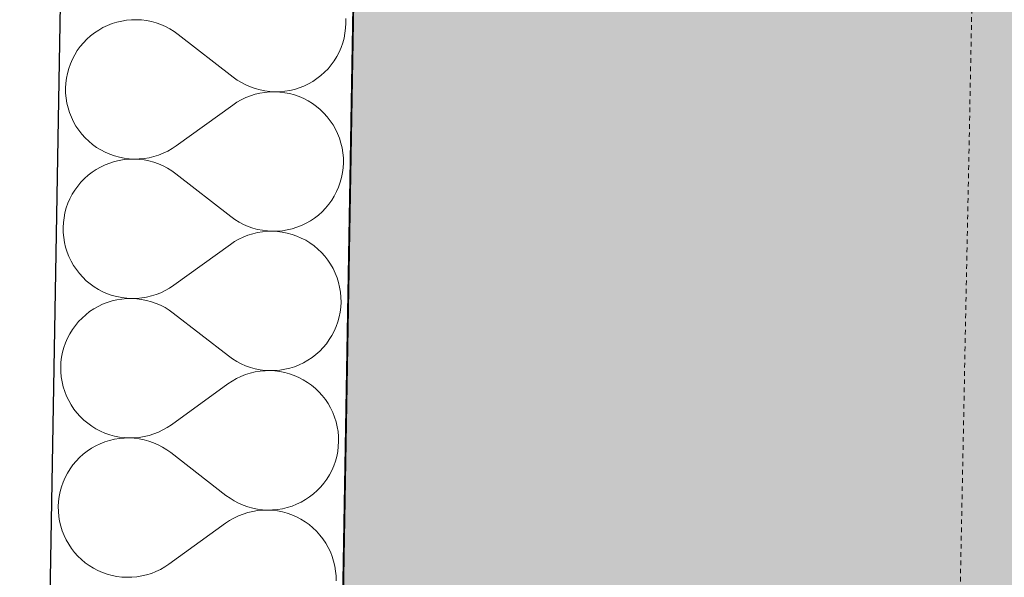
# Model space of a CAD drawing. Header units: millimetres. Extents: x -25972 to 4516, y -2839 to 20217.
# Tile 39 of 114: x -20521 to -19983, y 8244 to 8548. Entities that reach past the tile are written whole.
import ezdxf

# ---------------------------------------------------------------- set-up
doc = ezdxf.new("R2010")
doc.units = ezdxf.units.MM
doc.header["$MEASUREMENT"] = 0
doc.linetypes.add('Wipeout_Contour', pattern=[1000, 0, -1000])
doc.linetypes.add('Čárkovaná M', pattern=[4.5, 2.5, -2])
for name, color, linetype in [('7._POHLED ZÁPADNÍ_1_3D prvky fasada nove', 7, 'Continuous'), ('7._POHLED ZÁPADNÍ_1_Konstrukce - nosné', 7, 'Continuous'), ('7._POHLED ZÁPADNÍ_1_Nové_Konstrukce - nosné', 7, 'Continuous'), ('7._POHLED ZÁPADNÍ_1_Nové_Výplně – Řezové', 7, 'Continuous'), ('7._POHLED ZÁPADNÍ_1_TZB - voda', 7, 'Continuous'), ('7._POHLED ZÁPADNÍ_1_Výplně – Řezové', 7, 'Continuous')]:
    doc.layers.add(name, color=color, linetype=linetype)

# ---------------------------------------------------------------- blocks, each defined once
blk = doc.blocks.new('*X32', base_point=(-26739.77, -6860.77))
at = {"layer": '7._POHLED ZÁPADNÍ_1_Nové_Výplně – Řezové', "color": 21, "linetype": 'Continuous', "lineweight": 20, "true_color": 0xffaaaa}
for p, q in [((-20467.85, 8547.03), (-20470.44, 8546.22)), ((-20465.2, 8547.65), (-20467.85, 8547.03)), ((-20462.51, 8548.09), (-20465.2, 8547.65)), ((-20459.8, 8548.33), (-20462.51, 8548.09)), ((-20457.08, 8548.38), (-20459.8, 8548.33)), ((-20454.37, 8548.23), (-20457.08, 8548.38)), ((-20451.67, 8547.89), (-20454.37, 8548.23)), ((-20449, 8547.36), (-20451.67, 8547.89)), ((-20446.38, 8546.64), (-20449, 8547.36)), ((-20443.81, 8545.74), (-20446.38, 8546.64)), ((-20342.84, 8546.39), (-20342.89, 8549.11)), ((-20480.06, 8541.19), (-20482.2, 8539.52)), ((-20477.79, 8542.7), (-20480.06, 8541.19)), ((-20475.43, 8544.05), (-20477.79, 8542.7)), ((-20472.97, 8545.22), (-20475.43, 8544.05)), ((-20470.44, 8546.22), (-20472.97, 8545.22)), ((-20441.32, 8544.65), (-20443.81, 8545.74)), ((-20438.91, 8543.39), (-20441.32, 8544.65)), ((-20436.59, 8541.96), (-20438.91, 8543.39)), ((-20434.39, 8540.36), (-20436.59, 8541.96)), ((-20343.32, 8540.97), (-20342.98, 8543.67)), ((-20342.98, 8543.67), (-20342.84, 8546.39)), ((-20484.23, 8537.7), (-20486.12, 8535.74)), ((-20482.2, 8539.52), (-20484.23, 8537.7)), ((-20404.31, 8516.98), (-20434.39, 8540.36)), ((-20344.57, 8535.68), (-20343.85, 8538.3)), ((-20343.85, 8538.3), (-20343.32, 8540.97)), ((-20489.45, 8531.45), (-20490.88, 8529.13)), ((-20487.86, 8533.66), (-20489.45, 8531.45)), ((-20486.12, 8535.74), (-20487.86, 8533.66)), ((-20347.82, 8528.21), (-20346.56, 8530.62)), ((-20346.56, 8530.62), (-20345.48, 8533.11)), ((-20345.48, 8533.11), (-20344.57, 8535.68)), ((-20492.14, 8526.72), (-20493.23, 8524.23)), ((-20490.88, 8529.13), (-20492.14, 8526.72)), ((-20350.84, 8523.69), (-20349.25, 8525.89)), ((-20349.25, 8525.89), (-20347.82, 8528.21)), ((-20494.13, 8521.66), (-20494.85, 8519.04)), ((-20493.23, 8524.23), (-20494.13, 8521.66)), ((-20356.5, 8517.82), (-20354.47, 8519.64)), ((-20354.47, 8519.64), (-20352.59, 8521.6)), ((-20352.59, 8521.6), (-20350.84, 8523.69)), ((-20495.38, 8516.37), (-20495.72, 8513.67)), ((-20494.85, 8519.04), (-20495.38, 8516.37)), ((-20404.31, 8516.98), (-20402.11, 8515.39)), ((-20402.11, 8515.39), (-20399.79, 8513.96)), ((-20363.27, 8513.3), (-20360.91, 8514.64)), ((-20360.91, 8514.64), (-20358.65, 8516.15)), ((-20358.65, 8516.15), (-20356.5, 8517.82)), ((-20495.72, 8513.67), (-20495.86, 8510.95)), ((-20495.86, 8510.95), (-20495.81, 8508.23)), ((-20399.79, 8513.96), (-20397.38, 8512.69)), ((-20397.38, 8512.69), (-20394.89, 8511.61)), ((-20394.89, 8511.61), (-20392.33, 8510.7)), ((-20392.33, 8510.7), (-20389.7, 8509.98)), ((-20389.7, 8509.98), (-20387.03, 8509.45)), ((-20384.34, 8508.91), (-20387.05, 8508.67)), ((-20387.03, 8509.45), (-20384.33, 8509.11)), ((-20381.62, 8508.96), (-20384.34, 8508.91)), ((-20384.33, 8509.11), (-20381.62, 8508.96)), ((-20381.62, 8508.96), (-20378.9, 8509.01)), ((-20378.9, 8508.82), (-20381.62, 8508.96)), ((-20378.9, 8509.01), (-20376.19, 8509.25)), ((-20376.19, 8509.25), (-20373.5, 8509.69)), ((-20373.5, 8509.69), (-20370.85, 8510.31)), ((-20370.85, 8510.31), (-20368.26, 8511.13)), ((-20368.26, 8511.13), (-20365.73, 8512.12)), ((-20365.73, 8512.12), (-20363.27, 8513.3)), ((-20495.81, 8508.23), (-20495.57, 8505.52)), ((-20495.57, 8505.52), (-20495.13, 8502.84)), ((-20399.96, 8504.61), (-20402.32, 8503.26)), ((-20397.5, 8505.78), (-20399.96, 8504.61)), ((-20394.97, 8506.78), (-20397.5, 8505.78)), ((-20392.38, 8507.6), (-20394.97, 8506.78)), ((-20389.73, 8508.23), (-20392.38, 8507.6)), ((-20387.05, 8508.67), (-20389.73, 8508.23)), ((-20376.2, 8508.48), (-20378.9, 8508.82)), ((-20373.53, 8507.96), (-20376.2, 8508.48)), ((-20370.91, 8507.24), (-20373.53, 8507.96)), ((-20368.34, 8506.34), (-20370.91, 8507.24)), ((-20365.85, 8505.25), (-20368.34, 8506.34)), ((-20363.43, 8503.99), (-20365.85, 8505.25)), ((-20361.12, 8502.57), (-20363.43, 8503.99)), ((-20495.13, 8502.84), (-20494.5, 8500.19)), ((-20494.5, 8500.19), (-20493.69, 8497.6)), ((-20404.58, 8501.74), (-20435.45, 8479.42)), ((-20402.32, 8503.26), (-20404.58, 8501.74)), ((-20358.91, 8500.98), (-20361.12, 8502.57)), ((-20356.82, 8499.23), (-20358.91, 8500.98)), ((-20354.86, 8497.35), (-20356.82, 8499.23)), ((-20493.69, 8497.6), (-20492.69, 8495.07)), ((-20492.69, 8495.07), (-20491.52, 8492.61)), ((-20353.04, 8495.32), (-20354.86, 8497.35)), ((-20351.37, 8493.18), (-20353.04, 8495.32)), ((-20349.86, 8490.91), (-20351.37, 8493.18)), ((-20491.52, 8492.61), (-20490.17, 8490.25)), ((-20490.17, 8490.25), (-20488.66, 8487.99)), ((-20488.66, 8487.99), (-20486.99, 8485.84)), ((-20348.51, 8488.55), (-20349.86, 8490.91)), ((-20347.34, 8486.1), (-20348.51, 8488.55)), ((-20486.99, 8485.84), (-20485.17, 8483.82)), ((-20485.17, 8483.82), (-20483.21, 8481.93)), ((-20346.34, 8483.57), (-20347.34, 8486.1)), ((-20345.53, 8480.97), (-20346.34, 8483.57)), ((-20483.21, 8481.93), (-20481.12, 8480.19)), ((-20481.12, 8480.19), (-20478.91, 8478.6)), ((-20478.91, 8478.6), (-20476.6, 8477.17)), ((-20476.6, 8477.17), (-20474.18, 8475.91)), ((-20440.07, 8476.56), (-20437.71, 8477.91)), ((-20437.71, 8477.91), (-20435.45, 8479.42)), ((-20344.9, 8478.32), (-20345.53, 8480.97)), ((-20344.46, 8475.64), (-20344.9, 8478.32)), ((-20474.18, 8475.91), (-20471.69, 8474.83)), ((-20471.69, 8474.83), (-20469.12, 8473.93)), ((-20466.53, 8471.48), (-20469.18, 8470.85)), ((-20469.12, 8473.93), (-20466.5, 8473.21)), ((-20463.84, 8471.91), (-20466.53, 8471.48)), ((-20466.5, 8473.21), (-20463.83, 8472.68)), ((-20461.13, 8472.15), (-20463.84, 8471.91)), ((-20463.83, 8472.68), (-20461.13, 8472.34)), ((-20461.13, 8472.34), (-20458.41, 8472.2)), ((-20458.41, 8472.2), (-20461.13, 8472.15)), ((-20458.41, 8472.2), (-20455.69, 8472.25)), ((-20455.7, 8472.05), (-20458.41, 8472.2)), ((-20453, 8471.71), (-20455.7, 8472.05)), ((-20455.69, 8472.25), (-20452.98, 8472.5)), ((-20450.33, 8471.18), (-20453, 8471.71)), ((-20452.98, 8472.5), (-20450.3, 8472.94)), ((-20450.3, 8472.94), (-20447.65, 8473.56)), ((-20447.65, 8473.56), (-20445.06, 8474.38)), ((-20445.06, 8474.38), (-20442.53, 8475.38)), ((-20442.53, 8475.38), (-20440.07, 8476.56)), ((-20344.22, 8472.93), (-20344.46, 8475.64)), ((-20344.17, 8470.21), (-20344.22, 8472.93)), ((-20479.12, 8466.52), (-20481.38, 8465.01)), ((-20476.76, 8467.87), (-20479.12, 8466.52)), ((-20474.3, 8469.04), (-20476.76, 8467.87)), ((-20471.77, 8470.04), (-20474.3, 8469.04)), ((-20469.18, 8470.85), (-20471.77, 8470.04)), ((-20447.7, 8470.46), (-20450.33, 8471.18)), ((-20445.14, 8469.56), (-20447.7, 8470.46)), ((-20442.65, 8468.47), (-20445.14, 8469.56)), ((-20440.24, 8467.21), (-20442.65, 8468.47)), ((-20437.92, 8465.78), (-20440.24, 8467.21)), ((-20344.65, 8464.79), (-20344.31, 8467.49)), ((-20344.31, 8467.49), (-20344.17, 8470.21)), ((-20485.56, 8461.52), (-20487.44, 8459.56)), ((-20483.53, 8463.34), (-20485.56, 8461.52)), ((-20481.38, 8465.01), (-20483.53, 8463.34)), ((-20435.72, 8464.18), (-20437.92, 8465.78)), ((-20405.64, 8440.8), (-20435.72, 8464.18)), ((-20345.9, 8459.5), (-20345.18, 8462.12)), ((-20345.18, 8462.12), (-20344.65, 8464.79)), ((-20490.78, 8455.27), (-20492.21, 8452.96)), ((-20489.19, 8457.48), (-20490.78, 8455.27)), ((-20487.44, 8459.56), (-20489.19, 8457.48)), ((-20347.89, 8454.44), (-20346.8, 8456.93)), ((-20346.8, 8456.93), (-20345.9, 8459.5)), ((-20493.47, 8450.54), (-20494.55, 8448.05)), ((-20492.21, 8452.96), (-20493.47, 8450.54)), ((-20350.58, 8449.71), (-20349.15, 8452.03)), ((-20349.15, 8452.03), (-20347.89, 8454.44)), ((-20495.46, 8445.48), (-20496.18, 8442.86)), ((-20494.55, 8448.05), (-20495.46, 8445.48)), ((-20355.8, 8443.46), (-20353.91, 8445.42)), ((-20353.91, 8445.42), (-20352.17, 8447.51)), ((-20352.17, 8447.51), (-20350.58, 8449.71)), ((-20496.71, 8440.19), (-20497.05, 8437.49)), ((-20496.18, 8442.86), (-20496.71, 8440.19)), ((-20405.64, 8440.8), (-20403.44, 8439.21)), ((-20403.44, 8439.21), (-20401.12, 8437.78)), ((-20362.24, 8438.46), (-20359.97, 8439.97)), ((-20359.97, 8439.97), (-20357.83, 8441.64)), ((-20357.83, 8441.64), (-20355.8, 8443.46)), ((-20497.05, 8437.49), (-20497.19, 8434.78)), ((-20497.19, 8434.78), (-20497.14, 8432.06)), ((-20401.12, 8437.78), (-20398.71, 8436.51)), ((-20398.71, 8436.51), (-20396.22, 8435.43)), ((-20396.22, 8435.43), (-20393.65, 8434.52)), ((-20393.65, 8434.52), (-20391.03, 8433.8)), ((-20391.03, 8433.8), (-20388.36, 8433.27)), ((-20374.83, 8433.51), (-20372.18, 8434.13)), ((-20372.18, 8434.13), (-20369.59, 8434.95)), ((-20369.59, 8434.95), (-20367.05, 8435.94)), ((-20367.05, 8435.94), (-20364.6, 8437.12)), ((-20364.6, 8437.12), (-20362.24, 8438.46)), ((-20497.14, 8432.06), (-20496.9, 8429.35)), ((-20496.9, 8429.35), (-20496.46, 8426.66)), ((-20401.29, 8428.43), (-20403.65, 8427.08)), ((-20398.83, 8429.6), (-20401.29, 8428.43)), ((-20396.3, 8430.6), (-20398.83, 8429.6)), ((-20393.71, 8431.42), (-20396.3, 8430.6)), ((-20391.06, 8432.05), (-20393.71, 8431.42)), ((-20388.38, 8432.49), (-20391.06, 8432.05)), ((-20385.67, 8432.73), (-20388.38, 8432.49)), ((-20388.36, 8433.27), (-20385.66, 8432.93)), ((-20382.95, 8432.78), (-20385.67, 8432.73)), ((-20385.66, 8432.93), (-20382.95, 8432.78)), ((-20382.95, 8432.78), (-20380.23, 8432.83)), ((-20380.23, 8432.64), (-20382.95, 8432.78)), ((-20380.23, 8432.83), (-20377.52, 8433.07)), ((-20377.53, 8432.3), (-20380.23, 8432.64)), ((-20374.86, 8431.78), (-20377.53, 8432.3)), ((-20377.52, 8433.07), (-20374.83, 8433.51)), ((-20372.24, 8431.06), (-20374.86, 8431.78)), ((-20369.67, 8430.16), (-20372.24, 8431.06)), ((-20367.17, 8429.07), (-20369.67, 8430.16)), ((-20364.76, 8427.81), (-20367.17, 8429.07)), ((-20496.46, 8426.66), (-20495.83, 8424.01)), ((-20495.83, 8424.01), (-20495.02, 8421.42)), ((-20405.91, 8425.56), (-20436.78, 8403.24)), ((-20403.65, 8427.08), (-20405.91, 8425.56)), ((-20362.45, 8426.39), (-20364.76, 8427.81)), ((-20360.24, 8424.8), (-20362.45, 8426.39)), ((-20358.15, 8423.05), (-20360.24, 8424.8)), ((-20356.19, 8421.17), (-20358.15, 8423.05)), ((-20495.02, 8421.42), (-20494.02, 8418.89)), ((-20494.02, 8418.89), (-20492.85, 8416.43)), ((-20354.37, 8419.14), (-20356.19, 8421.17)), ((-20352.7, 8417), (-20354.37, 8419.14)), ((-20492.85, 8416.43), (-20491.5, 8414.07)), ((-20491.5, 8414.07), (-20489.98, 8411.81)), ((-20351.19, 8414.74), (-20352.7, 8417)), ((-20349.84, 8412.37), (-20351.19, 8414.74)), ((-20348.67, 8409.92), (-20349.84, 8412.37)), ((-20489.98, 8411.81), (-20488.31, 8409.66)), ((-20488.31, 8409.66), (-20486.49, 8407.64)), ((-20486.49, 8407.64), (-20484.54, 8405.75)), ((-20347.67, 8407.39), (-20348.67, 8409.92)), ((-20346.85, 8404.79), (-20347.67, 8407.39)), ((-20484.54, 8405.75), (-20482.45, 8404.01)), ((-20482.45, 8404.01), (-20480.24, 8402.42)), ((-20480.24, 8402.42), (-20477.92, 8400.99)), ((-20441.4, 8400.38), (-20439.04, 8401.73)), ((-20439.04, 8401.73), (-20436.78, 8403.24)), ((-20346.23, 8402.14), (-20346.85, 8404.79)), ((-20345.79, 8399.46), (-20346.23, 8402.14)), ((-20477.92, 8400.99), (-20475.51, 8399.73)), ((-20475.51, 8399.73), (-20473.02, 8398.65)), ((-20473.02, 8398.65), (-20470.45, 8397.75)), ((-20470.45, 8397.75), (-20467.83, 8397.03)), ((-20467.83, 8397.03), (-20465.16, 8396.5)), ((-20465.16, 8396.5), (-20462.46, 8396.16)), ((-20462.46, 8396.16), (-20459.74, 8396.02)), ((-20459.74, 8396.02), (-20462.46, 8395.97)), ((-20459.74, 8396.02), (-20457.02, 8396.07)), ((-20457.02, 8395.88), (-20459.74, 8396.02)), ((-20457.02, 8396.07), (-20454.31, 8396.32)), ((-20454.31, 8396.32), (-20451.63, 8396.76)), ((-20451.63, 8396.76), (-20448.98, 8397.39)), ((-20448.98, 8397.39), (-20446.38, 8398.2)), ((-20446.38, 8398.2), (-20443.85, 8399.2)), ((-20443.85, 8399.2), (-20441.4, 8400.38)), ((-20345.55, 8396.75), (-20345.79, 8399.46)), ((-20345.5, 8394.03), (-20345.55, 8396.75)), ((-20478.09, 8391.69), (-20480.45, 8390.34)), ((-20475.63, 8392.86), (-20478.09, 8391.69)), ((-20473.1, 8393.86), (-20475.63, 8392.86)), ((-20470.5, 8394.67), (-20473.1, 8393.86)), ((-20467.86, 8395.3), (-20470.5, 8394.67)), ((-20465.17, 8395.73), (-20467.86, 8395.3)), ((-20462.46, 8395.97), (-20465.17, 8395.73)), ((-20454.32, 8395.54), (-20457.02, 8395.88)), ((-20451.66, 8395), (-20454.32, 8395.54)), ((-20449.03, 8394.28), (-20451.66, 8395)), ((-20446.47, 8393.38), (-20449.03, 8394.28)), ((-20443.97, 8392.29), (-20446.47, 8393.38)), ((-20441.56, 8391.03), (-20443.97, 8392.29)), ((-20439.25, 8389.6), (-20441.56, 8391.03)), ((-20345.98, 8388.61), (-20345.64, 8391.31)), ((-20345.64, 8391.31), (-20345.5, 8394.03)), ((-20486.88, 8385.34), (-20488.77, 8383.39)), ((-20484.86, 8387.16), (-20486.88, 8385.34)), ((-20482.71, 8388.83), (-20484.86, 8387.16)), ((-20480.45, 8390.34), (-20482.71, 8388.83)), ((-20437.04, 8388.01), (-20439.25, 8389.6)), ((-20406.97, 8364.62), (-20437.04, 8388.01)), ((-20347.23, 8383.32), (-20346.51, 8385.95)), ((-20346.51, 8385.95), (-20345.98, 8388.61)), ((-20490.52, 8381.3), (-20492.11, 8379.09)), ((-20488.77, 8383.39), (-20490.52, 8381.3)), ((-20349.22, 8378.26), (-20348.13, 8380.76)), ((-20348.13, 8380.76), (-20347.23, 8383.32)), ((-20493.54, 8376.78), (-20494.8, 8374.37)), ((-20492.11, 8379.09), (-20493.54, 8376.78)), ((-20351.91, 8373.54), (-20350.48, 8375.85)), ((-20350.48, 8375.85), (-20349.22, 8378.26)), ((-20496.79, 8369.31), (-20497.51, 8366.68)), ((-20495.88, 8371.87), (-20496.79, 8369.31)), ((-20494.8, 8374.37), (-20495.88, 8371.87)), ((-20357.13, 8367.28), (-20355.24, 8369.24)), ((-20355.24, 8369.24), (-20353.5, 8371.33)), ((-20353.5, 8371.33), (-20351.91, 8373.54)), ((-20498.04, 8364.01), (-20498.37, 8361.31)), ((-20497.51, 8366.68), (-20498.04, 8364.01)), ((-20406.97, 8364.62), (-20404.76, 8363.03)), ((-20363.56, 8362.28), (-20361.3, 8363.8)), ((-20361.3, 8363.8), (-20359.15, 8365.46)), ((-20359.15, 8365.46), (-20357.13, 8367.28)), ((-20498.37, 8361.31), (-20498.52, 8358.6)), ((-20498.52, 8358.6), (-20498.47, 8355.88)), ((-20404.76, 8363.03), (-20402.45, 8361.6)), ((-20402.45, 8361.6), (-20400.04, 8360.34)), ((-20400.04, 8360.34), (-20397.55, 8359.25)), ((-20397.55, 8359.25), (-20394.98, 8358.34)), ((-20373.51, 8357.96), (-20370.91, 8358.77)), ((-20370.91, 8358.77), (-20368.38, 8359.76)), ((-20368.38, 8359.76), (-20365.93, 8360.94)), ((-20365.93, 8360.94), (-20363.56, 8362.28)), ((-20498.47, 8355.88), (-20498.22, 8353.17)), ((-20498.22, 8353.17), (-20497.79, 8350.48)), ((-20400.16, 8353.43), (-20402.61, 8352.25)), ((-20397.63, 8354.43), (-20400.16, 8353.43)), ((-20395.04, 8355.24), (-20397.63, 8354.43)), ((-20392.39, 8355.87), (-20395.04, 8355.24)), ((-20394.98, 8358.34), (-20392.36, 8357.62)), ((-20389.7, 8356.31), (-20392.39, 8355.87)), ((-20392.36, 8357.62), (-20389.69, 8357.09)), ((-20386.99, 8356.55), (-20389.7, 8356.31)), ((-20389.69, 8357.09), (-20386.99, 8356.75)), ((-20386.99, 8356.75), (-20384.27, 8356.6)), ((-20384.27, 8356.6), (-20386.99, 8356.55)), ((-20384.27, 8356.6), (-20381.55, 8356.65)), ((-20381.56, 8356.46), (-20384.27, 8356.6)), ((-20378.86, 8356.13), (-20381.56, 8356.46)), ((-20381.55, 8356.65), (-20378.84, 8356.89)), ((-20376.19, 8355.6), (-20378.86, 8356.13)), ((-20378.84, 8356.89), (-20376.16, 8357.33)), ((-20373.56, 8354.88), (-20376.19, 8355.6)), ((-20376.16, 8357.33), (-20373.51, 8357.96)), ((-20371, 8353.98), (-20373.56, 8354.88)), ((-20368.5, 8352.89), (-20371, 8353.98)), ((-20497.79, 8350.48), (-20497.16, 8347.83)), ((-20497.16, 8347.83), (-20496.35, 8345.24)), ((-20407.24, 8349.39), (-20438.11, 8327.06)), ((-20404.98, 8350.9), (-20407.24, 8349.39)), ((-20402.61, 8352.25), (-20404.98, 8350.9)), ((-20366.09, 8351.64), (-20368.5, 8352.89)), ((-20363.78, 8350.21), (-20366.09, 8351.64)), ((-20361.57, 8348.62), (-20363.78, 8350.21)), ((-20359.48, 8346.88), (-20361.57, 8348.62)), ((-20496.35, 8345.24), (-20495.35, 8342.71)), ((-20495.35, 8342.71), (-20494.17, 8340.25)), ((-20357.52, 8344.99), (-20359.48, 8346.88)), ((-20355.7, 8342.97), (-20357.52, 8344.99)), ((-20354.03, 8340.82), (-20355.7, 8342.97)), ((-20494.17, 8340.25), (-20492.83, 8337.89)), ((-20492.83, 8337.89), (-20491.31, 8335.63)), ((-20352.52, 8338.56), (-20354.03, 8340.82)), ((-20351.17, 8336.19), (-20352.52, 8338.56)), ((-20491.31, 8335.63), (-20489.64, 8333.48)), ((-20489.64, 8333.48), (-20487.82, 8331.46)), ((-20349.99, 8333.74), (-20351.17, 8336.19)), ((-20349, 8331.21), (-20349.99, 8333.74)), ((-20487.82, 8331.46), (-20485.86, 8329.57)), ((-20485.86, 8329.57), (-20483.78, 8327.83)), ((-20483.78, 8327.83), (-20481.57, 8326.24)), ((-20481.57, 8326.24), (-20479.25, 8324.81)), ((-20440.37, 8325.55), (-20438.11, 8327.06)), ((-20348.18, 8328.61), (-20349, 8331.21)), ((-20347.55, 8325.97), (-20348.18, 8328.61)), ((-20479.25, 8324.81), (-20476.84, 8323.55)), ((-20476.84, 8323.55), (-20474.34, 8322.47)), ((-20474.34, 8322.47), (-20471.78, 8321.57)), ((-20471.78, 8321.57), (-20469.15, 8320.85)), ((-20469.15, 8320.85), (-20466.48, 8320.32)), ((-20452.95, 8320.58), (-20450.31, 8321.21)), ((-20450.31, 8321.21), (-20447.71, 8322.02)), ((-20447.71, 8322.02), (-20445.18, 8323.02)), ((-20445.18, 8323.02), (-20442.73, 8324.2)), ((-20442.73, 8324.2), (-20440.37, 8325.55)), ((-20347.12, 8323.28), (-20347.55, 8325.97)), ((-20346.87, 8320.57), (-20347.12, 8323.28)), ((-20479.41, 8315.51), (-20481.78, 8314.16)), ((-20476.96, 8316.68), (-20479.41, 8315.51)), ((-20474.43, 8317.68), (-20476.96, 8316.68)), ((-20471.83, 8318.49), (-20474.43, 8317.68)), ((-20469.18, 8319.12), (-20471.83, 8318.49)), ((-20466.5, 8319.55), (-20469.18, 8319.12)), ((-20463.79, 8319.79), (-20466.5, 8319.55)), ((-20466.48, 8320.32), (-20463.79, 8319.99)), ((-20463.79, 8319.99), (-20461.07, 8319.84)), ((-20461.07, 8319.84), (-20463.79, 8319.79)), ((-20461.07, 8319.84), (-20458.35, 8319.89)), ((-20458.35, 8319.7), (-20461.07, 8319.84)), ((-20458.35, 8319.89), (-20455.64, 8320.14)), ((-20455.65, 8319.36), (-20458.35, 8319.7)), ((-20452.98, 8318.83), (-20455.65, 8319.36)), ((-20455.64, 8320.14), (-20452.95, 8320.58)), ((-20450.36, 8318.1), (-20452.98, 8318.83)), ((-20447.8, 8317.2), (-20450.36, 8318.1)), ((-20445.3, 8316.11), (-20447.8, 8317.2)), ((-20442.89, 8314.85), (-20445.3, 8316.11)), ((-20346.97, 8315.13), (-20346.82, 8317.85)), ((-20346.82, 8317.85), (-20346.87, 8320.57)), ((-20486.19, 8310.98), (-20488.21, 8309.17)), ((-20484.04, 8312.65), (-20486.19, 8310.98)), ((-20481.78, 8314.16), (-20484.04, 8312.65)), ((-20440.58, 8313.42), (-20442.89, 8314.85)), ((-20438.37, 8311.83), (-20440.58, 8313.42)), ((-20408.3, 8288.44), (-20438.37, 8311.83)), ((-20347.84, 8309.77), (-20347.31, 8312.43)), ((-20347.31, 8312.43), (-20346.97, 8315.13)), ((-20491.84, 8305.12), (-20493.44, 8302.91)), ((-20490.1, 8307.21), (-20491.84, 8305.12)), ((-20488.21, 8309.17), (-20490.1, 8307.21)), ((-20349.46, 8304.58), (-20348.56, 8307.14)), ((-20348.56, 8307.14), (-20347.84, 8309.77)), ((-20494.87, 8300.6), (-20496.13, 8298.19)), ((-20493.44, 8302.91), (-20494.87, 8300.6)), ((-20353.23, 8297.36), (-20351.81, 8299.67)), ((-20351.81, 8299.67), (-20350.55, 8302.08)), ((-20350.55, 8302.08), (-20349.46, 8304.58)), ((-20497.21, 8295.69), (-20498.11, 8293.13)), ((-20496.13, 8298.19), (-20497.21, 8295.69)), ((-20356.57, 8293.06), (-20354.83, 8295.15)), ((-20354.83, 8295.15), (-20353.23, 8297.36)), ((-20498.83, 8290.5), (-20499.36, 8287.83)), ((-20498.11, 8293.13), (-20498.83, 8290.5)), ((-20362.63, 8287.62), (-20360.48, 8289.29)), ((-20360.48, 8289.29), (-20358.46, 8291.1)), ((-20358.46, 8291.1), (-20356.57, 8293.06)), ((-20499.7, 8285.13), (-20499.85, 8282.42)), ((-20499.36, 8287.83), (-20499.7, 8285.13)), ((-20408.3, 8288.44), (-20406.09, 8286.85)), ((-20406.09, 8286.85), (-20403.78, 8285.42)), ((-20403.78, 8285.42), (-20401.37, 8284.16)), ((-20401.37, 8284.16), (-20398.87, 8283.07)), ((-20372.24, 8282.59), (-20369.71, 8283.58)), ((-20369.71, 8283.58), (-20367.26, 8284.76)), ((-20367.26, 8284.76), (-20364.89, 8286.11)), ((-20364.89, 8286.11), (-20362.63, 8287.62)), ((-20499.85, 8282.42), (-20499.8, 8279.7)), ((-20499.8, 8279.7), (-20499.55, 8276.99)), ((-20398.96, 8278.25), (-20401.49, 8277.25)), ((-20396.36, 8279.06), (-20398.96, 8278.25)), ((-20398.87, 8283.07), (-20396.31, 8282.16)), ((-20393.72, 8279.69), (-20396.36, 8279.06)), ((-20396.31, 8282.16), (-20393.69, 8281.44)), ((-20391.03, 8280.13), (-20393.72, 8279.69)), ((-20393.69, 8281.44), (-20391.02, 8280.91)), ((-20388.32, 8280.37), (-20391.03, 8280.13)), ((-20391.02, 8280.91), (-20388.32, 8280.57)), ((-20388.32, 8280.57), (-20385.6, 8280.43)), ((-20385.6, 8280.43), (-20388.32, 8280.37)), ((-20385.6, 8280.43), (-20382.88, 8280.47)), ((-20382.89, 8280.28), (-20385.6, 8280.43)), ((-20380.19, 8279.95), (-20382.89, 8280.28)), ((-20382.88, 8280.47), (-20380.17, 8280.72)), ((-20377.52, 8279.42), (-20380.19, 8279.95)), ((-20380.17, 8280.72), (-20377.49, 8281.15)), ((-20374.89, 8278.7), (-20377.52, 8279.42)), ((-20377.49, 8281.15), (-20374.84, 8281.78)), ((-20372.33, 8277.8), (-20374.89, 8278.7)), ((-20374.84, 8281.78), (-20372.24, 8282.59)), ((-20369.83, 8276.72), (-20372.33, 8277.8)), ((-20499.55, 8276.99), (-20499.12, 8274.3)), ((-20499.12, 8274.3), (-20498.49, 8271.66)), ((-20408.56, 8273.21), (-20439.43, 8250.88)), ((-20406.3, 8274.72), (-20408.56, 8273.21)), ((-20403.94, 8276.07), (-20406.3, 8274.72)), ((-20401.49, 8277.25), (-20403.94, 8276.07)), ((-20367.42, 8275.46), (-20369.83, 8276.72)), ((-20365.1, 8274.03), (-20367.42, 8275.46)), ((-20362.9, 8272.44), (-20365.1, 8274.03)), ((-20360.81, 8270.7), (-20362.9, 8272.44)), ((-20498.49, 8271.66), (-20497.67, 8269.06)), ((-20497.67, 8269.06), (-20496.68, 8266.53)), ((-20358.85, 8268.81), (-20360.81, 8270.7)), ((-20357.03, 8266.79), (-20358.85, 8268.81)), ((-20496.68, 8266.53), (-20495.5, 8264.08)), ((-20495.5, 8264.08), (-20494.15, 8261.71)), ((-20494.15, 8261.71), (-20492.64, 8259.45)), ((-20355.36, 8264.64), (-20357.03, 8266.79)), ((-20353.84, 8262.38), (-20355.36, 8264.64)), ((-20352.5, 8260.01), (-20353.84, 8262.38)), ((-20492.64, 8259.45), (-20490.97, 8257.3)), ((-20490.97, 8257.3), (-20489.15, 8255.28)), ((-20351.32, 8257.56), (-20352.5, 8260.01)), ((-20350.32, 8255.03), (-20351.32, 8257.56)), ((-20489.15, 8255.28), (-20487.19, 8253.39)), ((-20487.19, 8253.39), (-20485.1, 8251.65)), ((-20485.1, 8251.65), (-20482.9, 8250.06)), ((-20441.69, 8249.37), (-20439.43, 8250.88)), ((-20349.51, 8252.43), (-20350.32, 8255.03)), ((-20348.88, 8249.79), (-20349.51, 8252.43)), ((-20482.9, 8250.06), (-20480.58, 8248.63)), ((-20480.58, 8248.63), (-20478.17, 8247.37)), ((-20478.17, 8247.37), (-20475.67, 8246.29)), ((-20475.67, 8246.29), (-20473.11, 8245.39)), ((-20451.64, 8245.03), (-20449.04, 8245.84)), ((-20449.04, 8245.84), (-20446.51, 8246.84)), ((-20446.51, 8246.84), (-20444.06, 8248.02)), ((-20444.06, 8248.02), (-20441.69, 8249.37)), ((-20348.45, 8247.1), (-20348.88, 8249.79)), ((-20348.2, 8244.39), (-20348.45, 8247.1)), ((-20473.11, 8245.39), (-20470.48, 8244.67)), ((-20470.48, 8244.67), (-20467.81, 8244.14)), ((-20467.81, 8244.14), (-20465.11, 8243.81)), ((-20465.11, 8243.81), (-20462.4, 8243.66)), ((-20462.4, 8243.66), (-20459.68, 8243.72)), ((-20459.68, 8243.72), (-20456.97, 8243.96)), ((-20456.97, 8243.96), (-20454.28, 8244.4)), ((-20454.28, 8244.4), (-20451.64, 8245.03)), ((-20348.15, 8241.67), (-20348.2, 8244.39))]:
    blk.add_line(p, q, dxfattribs=at)

msp = doc.modelspace()

# ---------------------------------------------------------------- hatches: boundary and pattern name
at = {"layer": '7._POHLED ZÁPADNÍ_1_Výplně – Řezové', "linetype": 'Continuous', "lineweight": 13}
msp.add_hatch(color=254, dxfattribs=at).paths.add_polyline_path([(-20320.09, 9632.64), (-20358.32, 7440.14), (-19983.37, 7433.6), (-19945.7, 9594.71)])

# ---------------------------------------------------------------- linework, layer by layer
at = {"layer": '7._POHLED ZÁPADNÍ_1_Konstrukce - nosné', "color": 7, "linetype": 'Continuous', "lineweight": 50, "flags": 128}
msp.add_lwpolyline([(-20313.53, 10008.89), (-20358.32, 7440.14)], dxfattribs=at)
at = {"layer": '7._POHLED ZÁPADNÍ_1_TZB - voda', "color": 142, "linetype": 'Čárkovaná M', "lineweight": 20, "true_color": 0x0080c0}
msp.add_line((-20064.76, 5352.92), (-19983.41, 9446.38), dxfattribs=at)

# ---------------------------------------------------------------- next in the draw order: wipeouts: each hides what was drawn before it
at = {"color": 254, "linetype": 'Wipeout_Contour', "lineweight": 0, "ltscale": 110482.628501}
msp.add_wipeout([(-20473.28, 10024.95), (-20520.91, 7292.94), (-20370.93, 7290.33), (-20360.93, 7290.15), (-20313.53, 10008.83)], dxfattribs=at).dxf.layer = '7._POHLED ZÁPADNÍ_1_Nové_Výplně – Řezové'

# ---------------------------------------------------------------- next in the draw order: linework, layer by layer
at = {"layer": '7._POHLED ZÁPADNÍ_1_Nové_Konstrukce - nosné', "color": 1, "linetype": 'Continuous', "lineweight": 25, "flags": 128}
for points in [[(-20470.48, 10185.48), (-20520.91, 7292.94)], [(-20360.93, 7290.15), (-20313.53, 10008.83)]]:
    msp.add_lwpolyline(points, dxfattribs=at)

# ---------------------------------------------------------------- next in the draw order: block references
at = {"layer": '7._POHLED ZÁPADNÍ_1_3D prvky fasada nove', "color": 9, "linetype": 'Continuous', "lineweight": 13}
msp.add_blockref('*X32', (-26739.77, -6860.77), dxfattribs=at)

doc.saveas('drawing.dxf')
